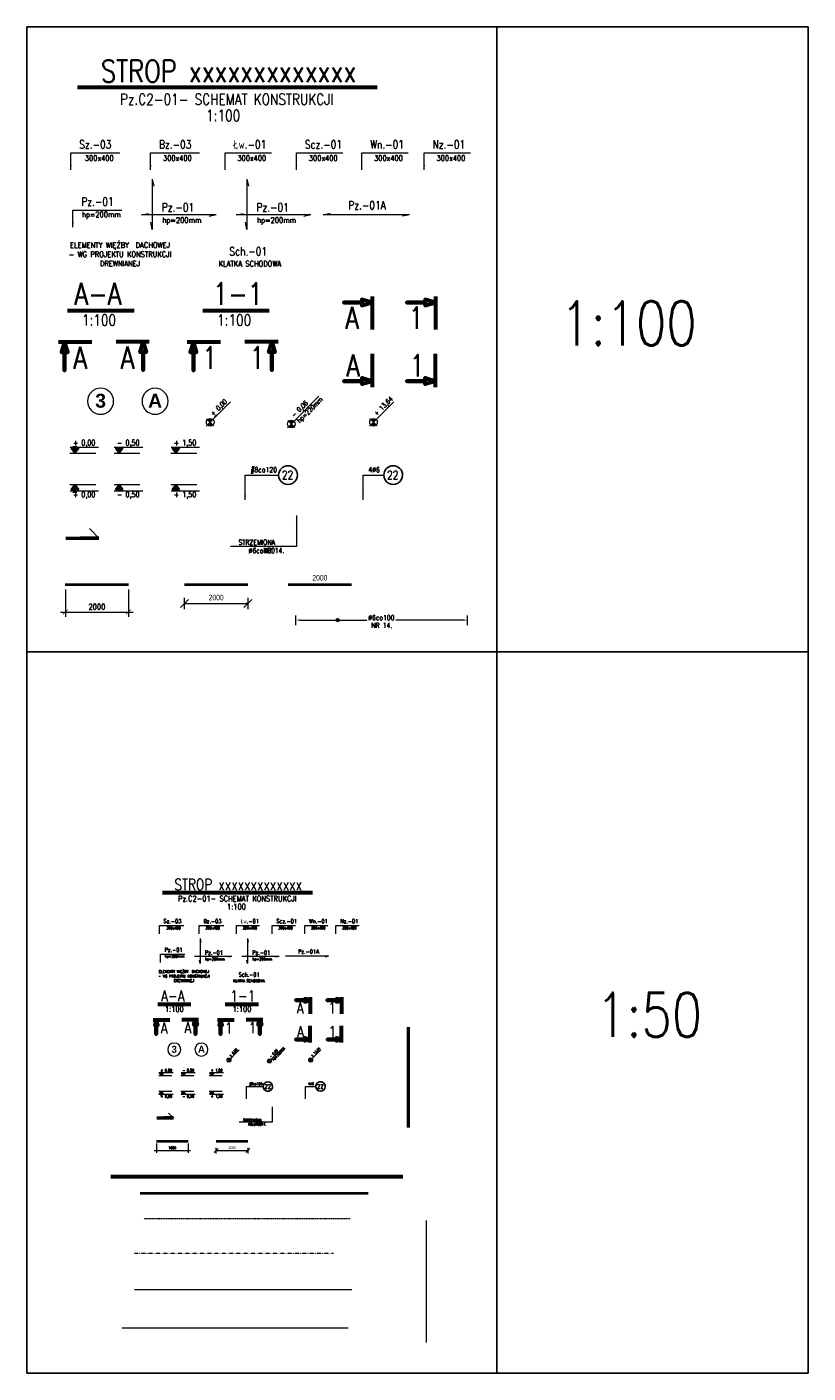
# Model space of a CAD drawing. Extents: x -1474 to 455485, y -109057 to 75879.
# Tile 2 of 22: x 28900 to 53646, y 33210 to 75879. Entities that reach past the tile are written whole.
import ezdxf
from ezdxf.enums import TextEntityAlignment as Align

# ---------------------------------------------------------------- set-up
doc = ezdxf.new("R2010")
doc.units = 0
doc.header["$LTSCALE"] = 10
doc.header["$MEASUREMENT"] = 0
doc.linetypes.add('DASHDOT', pattern=[1, 0.5, -0.25, 0, -0.25])
doc.linetypes.add('HIDDEN', pattern=[0.375, 0.25, -0.125])
for name, color, linetype, lineweight in [('P-Linia1', 3, 'Continuous', 40), ('P-Linia2', 2, 'Continuous', 25), ('P-Linia3', 6, 'Continuous', 60), ('P-Linia4', 253, 'Continuous', 5), ('P-Linia5', 4, 'Continuous', 60), ('P-Opis', 1, 'Continuous', 18), ('P-Osie', 1, 'DASHDOT', 18), ('P-Przerywana', 13, 'HIDDEN', 9), ('P-Szraf', 251, 'Continuous', 5), ('P-Wymiar', 254, 'Continuous', 9), ('P-Zbrojenie', 4, 'Continuous', 50)]:
    doc.layers.add(name, color=color, linetype=linetype, lineweight=lineweight)
doc.styles.add('CDMSTYLE', font='simplex.shx', dxfattribs={"width": 0.8})
doc.styles.add('ROMANS', font='arial.ttf', dxfattribs={"width": 0.7})
doc.styles.add('SIMPLEX', font='simplex.shx', dxfattribs={"width": 0.8})
doc.styles.add('STYLE10', font='arialbd.ttf')
doc.dimstyles.new('A100', dxfattribs={"dimscale": 100, "dimtxt": 1.75, "dimasz": 0.1, "dimexe": 0, "dimexo": 0, "dimgap": 1, "dimtad": 1, "dimdec": 4, "dimrnd": 0.1, "dimdsep": 46, "dimtxsty": 'ROMANS', "dimblk": '[[[[[[[[', "dimcen": 2, "dimdle": 2, "dimse1": 1, "dimse2": 1, "dimclrd": 256, "dimclrt": 1, "dimadec": 0, "dimazin": 0, "dimtfac": 1, "dimtdec": 4, "dimtix": 1, "dimtmove": 2, "dimatfit": 3, "dimldrblk": '[[[[[[[[', "dimfxl": 1, "dimtvp": 0.6, "dimtolj": 1, "dimlwd": 9, "dimarcsym": 0})
doc.dimstyles.new('A50', dxfattribs={"dimscale": 50, "dimtxt": 1.75, "dimasz": 0.1, "dimexe": 0, "dimexo": 0, "dimgap": 1, "dimtad": 1, "dimdec": 4, "dimrnd": 0.1, "dimdsep": 46, "dimtxsty": 'ROMANS', "dimblk": '[[[[[[[[', "dimcen": 2, "dimdle": 2, "dimse1": 1, "dimse2": 1, "dimclrd": 256, "dimclrt": 1, "dimadec": 0, "dimazin": 0, "dimtfac": 1, "dimtdec": 4, "dimtix": 1, "dimtmove": 2, "dimatfit": 3, "dimldrblk": '[[[[[[[[', "dimfxl": 1, "dimtvp": 0.6, "dimtolj": 1, "dimlwd": -1, "dimarcsym": 0})
doc.dimstyles.new('C_1_100', dxfattribs={"dimscale": 0.1, "dimtxt": 1750, "dimasz": 1500, "dimexe": 1500, "dimexo": 1500, "dimgap": 800, "dimtad": 1, "dimdec": 1, "dimrnd": 5, "dimzin": 9, "dimtxsty": 'CDMSTYLE', "dimblk": 'ARCHTICK', "dimcen": 1500, "dimdle": 1500, "dimclrd": 256, "dimclre": 256, "dimclrt": 1, "dimadec": 1, "dimazin": 2, "dimtfac": 1, "dimtdec": 1, "dimtix": 1, "dimtmove": 2, "dimatfit": 3, "dimfxl": 1, "dimtvp": 1, "dimtolj": 1, "dimtzin": 0, "dimlwd": -1, "dimlwe": -1, "dimarcsym": 0})
doc.dimstyles.new('C_1_50', dxfattribs={"dimscale": 0.1, "dimtxt": 800, "dimasz": 700, "dimexe": 750, "dimexo": 750, "dimgap": 400, "dimtad": 1, "dimdec": 1, "dimrnd": 1, "dimzin": 9, "dimtxsty": 'CDMSTYLE', "dimblk": 'ARCHTICK', "dimcen": 700, "dimdle": 750, "dimclrd": 256, "dimclre": 256, "dimclrt": 1, "dimadec": 1, "dimazin": 2, "dimtfac": 1, "dimtdec": 1, "dimtix": 1, "dimtmove": 2, "dimatfit": 3, "dimfxl": 1500, "dimtvp": 1, "dimtolj": 1, "dimtzin": 0, "dimlwd": -1, "dimlwe": -1, "dimarcsym": 0})
doc.dimstyles.new('Prety1', dxfattribs={"dimscale": 100, "dimtxt": 1.75, "dimasz": 0.1, "dimexe": 0, "dimexo": 0, "dimgap": 1, "dimtad": 1, "dimdec": 4, "dimrnd": 0.1, "dimdsep": 46, "dimtxsty": 'ROMANS', "dimblk": '[[[[[[[[', "dimcen": 2, "dimdle": 2, "dimse1": 1, "dimse2": 1, "dimsd1": 1, "dimsd2": 1, "dimclrd": 256, "dimclrt": 1, "dimadec": 0, "dimazin": 0, "dimtfac": 1, "dimtdec": 4, "dimtix": 1, "dimtmove": 2, "dimatfit": 3, "dimldrblk": '[[[[[[[[', "dimfxl": 1, "dimtvp": 0.6, "dimtolj": 1, "dimlwd": -1, "dimarcsym": 0})
doc.dimstyles.new('Zbr_C_1_50', dxfattribs={"dimscale": 0.2, "dimtxt": 800, "dimasz": 700, "dimexe": 750, "dimexo": 750, "dimgap": 400, "dimtad": 1, "dimdec": 1, "dimrnd": 1, "dimzin": 9, "dimtxsty": 'CDMSTYLE', "dimcen": 700, "dimdle": 750, "dimclrd": 256, "dimclre": 256, "dimclrt": 1, "dimadec": 1, "dimazin": 2, "dimtfac": 1, "dimtdec": 1, "dimtix": 1, "dimtmove": 2, "dimatfit": 3, "dimfxl": 1500, "dimtvp": 1, "dimtolj": 1, "dimtzin": 0, "dimlwd": -1, "dimlwe": -1, "dimarcsym": 0})

# ---------------------------------------------------------------- blocks, each defined once
blk = doc.blocks.new('_ArchTick')
at = {"color": 0, "linetype": 'ByBlock', "const_width": 0.15}
blk.add_lwpolyline([(-0.5, -0.5), (0.5, 0.5)], dxfattribs=at)
blk = doc.blocks.new('POZ')
at = {"layer": 'P-Linia4', "lineweight": 25}
blk.add_hatch(color=1, dxfattribs=at).paths.add_polyline_path([(-10585, -30733), (-10720, -30733), (-10652, -30824)])
for p, q in [((-10720, -30733), (-10652, -30824)), ((-10720, -30733), (-10585, -30733)), ((-10652, -30824), (-10585, -30733)), ((-10652, -30824), (-10652, -30824))]:
    blk.add_line(p, q, dxfattribs=at)
blk = doc.blocks.new('*D3')
at = {"layer": 'Defpoints', "color": 0, "transparency": 16777216}
for p in [(30117, 58200), (32117, 58200), (32117, 57333)]:
    blk.add_point(p, dxfattribs=at)
at = {"layer": 'P-Wymiar', "transparency": 16777216}
for p, q in [((30117, 58050), (30117, 57183)), ((32117, 58050), (32117, 57183)), ((29967, 57333), (32267, 57333))]:
    blk.add_line(p, q, dxfattribs=at)
at = {"layer": 'P-Wymiar', "transparency": 16777216, "xscale": 150, "yscale": 150, "zscale": 150, "rotation": 180}
blk.add_blockref('_ArchTick', (30117, 57333), dxfattribs=at)
at = {"layer": 'P-Wymiar', "transparency": 16777216, "xscale": 150, "yscale": 150, "zscale": 150}
blk.add_blockref('_ArchTick', (32117, 57333), dxfattribs=at)
at = {"layer": 'P-Wymiar', "color": 1, "transparency": 16777216, "insert": (31117, 57500), "char_height": 175, "attachment_point": 5, "style": 'CDMSTYLE'}
blk.add_mtext('\\A1;2000', dxfattribs=at)
blk = doc.blocks.new('[[[[[[[[')
at = {"layer": 'P-Wymiar'}
for p, q in [((-12.7, -12.7), (12.7, 12.7)), ((0, 0), (-4.6, 0)), ((0, 18), (0, -18))]:
    blk.add_line(p, q, dxfattribs=at)
blk = doc.blocks.new('*D4')
at = {"layer": 'Defpoints', "color": 0, "transparency": 16777216}
for p in [(33895, 58200), (35895, 58200), (35895, 57602)]:
    blk.add_point(p, dxfattribs=at)
at = {"layer": 'P-Wymiar', "lineweight": 9, "transparency": 16777216}
blk.add_line((33905, 57602), (35885, 57602), dxfattribs=at)
at = {"layer": 'P-Wymiar', "lineweight": 9, "transparency": 16777216, "xscale": 10, "yscale": 10, "zscale": 10, "rotation": 180}
blk.add_blockref('[[[[[[[[', (33895, 57602), dxfattribs=at)
at = {"layer": 'P-Wymiar', "lineweight": 9, "transparency": 16777216, "xscale": 10, "yscale": 10, "zscale": 10}
blk.add_blockref('[[[[[[[[', (35895, 57602), dxfattribs=at)
at = {"layer": 'P-Wymiar', "color": 1, "transparency": 16777216, "insert": (34895, 57792), "char_height": 175, "attachment_point": 5, "style": 'ROMANS'}
blk.add_mtext('\\A1;2000', dxfattribs=at)
blk = doc.blocks.new('*D5')
at = {"layer": 'Defpoints', "color": 0, "transparency": 16777216}
for p in [(37180, 58200), (39180, 58227), (39180, 58200)]:
    blk.add_point(p, dxfattribs=at)
at = {"layer": 'P-Wymiar', "color": 1, "transparency": 16777216, "insert": (38180, 58417), "char_height": 175, "attachment_point": 5, "style": 'ROMANS'}
blk.add_mtext('\\A1;2000', dxfattribs=at)
blk = doc.blocks.new('*D6')
at = {"layer": 'Defpoints', "color": 0, "transparency": 16777216}
for p in [(37423, 56770), (42859, 57078), (42859, 56770)]:
    blk.add_point(p, dxfattribs=at)
at = {"layer": 'P-Wymiar', "transparency": 16777216}
for p, q in [((37423, 56920), (37423, 57228)), ((42859, 56920), (42859, 57228)), ((37563, 57078), (39664, 57078)), ((42719, 57078), (40592, 57078))]:
    blk.add_line(p, q, dxfattribs=at)
for points in [[(37563, 57101), (37563, 57054), (37423, 57078)], [(42719, 57101), (42719, 57054), (42859, 57078)]]:
    blk.add_solid(points, dxfattribs=at)
at = {"layer": 'P-Wymiar', "color": 1, "transparency": 16777216, "insert": (40128, 57154), "char_height": 160, "attachment_point": 5, "style": 'CDMSTYLE'}
blk.add_mtext('\\A1;%%C6co100     ', dxfattribs=at)
blk = doc.blocks.new('*D7')
at = {"layer": 'Defpoints', "color": 0, "transparency": 16777216}
for p in [(34896, 40557), (35896, 40557), (35896, 40261)]:
    blk.add_point(p, dxfattribs=at)
at = {"layer": 'P-Wymiar', "transparency": 16777216}
blk.add_line((34901, 40261), (35891, 40261), dxfattribs=at)
at = {"layer": 'P-Wymiar', "transparency": 16777216, "xscale": 5, "yscale": 5, "zscale": 5, "rotation": 180}
blk.add_blockref('[[[[[[[[', (34896, 40261), dxfattribs=at)
at = {"layer": 'P-Wymiar', "transparency": 16777216, "xscale": 5, "yscale": 5, "zscale": 5}
blk.add_blockref('[[[[[[[[', (35896, 40261), dxfattribs=at)
at = {"layer": 'P-Wymiar', "color": 1, "transparency": 16777216, "insert": (35396, 40355), "char_height": 87.5, "attachment_point": 5, "style": 'ROMANS'}
blk.add_mtext('\\A1;1000', dxfattribs=at)
blk = doc.blocks.new('*D8')
at = {"layer": 'Defpoints', "color": 0, "transparency": 16777216}
for p in [(33007, 40557), (34007, 40557), (34007, 40270)]:
    blk.add_point(p, dxfattribs=at)
at = {"layer": 'P-Wymiar', "transparency": 16777216}
for p, q in [((32932, 40270), (34082, 40270)), ((33007, 40482), (33007, 40195)), ((34007, 40482), (34007, 40195))]:
    blk.add_line(p, q, dxfattribs=at)
at = {"layer": 'P-Wymiar', "transparency": 16777216, "xscale": 70, "yscale": 70, "zscale": 70, "rotation": 180}
blk.add_blockref('_ArchTick', (33007, 40270), dxfattribs=at)
at = {"layer": 'P-Wymiar', "transparency": 16777216, "xscale": 70, "yscale": 70, "zscale": 70}
blk.add_blockref('_ArchTick', (34007, 40270), dxfattribs=at)
at = {"layer": 'P-Wymiar', "color": 1, "transparency": 16777216, "insert": (33507, 40350), "char_height": 80, "attachment_point": 5, "style": 'CDMSTYLE'}
blk.add_mtext('\\A1;1000', dxfattribs=at)

msp = doc.modelspace()

# ---------------------------------------------------------------- hatches: boundary and pattern name
at = {"layer": 'P-Linia4'}
h = msp.add_hatch(color=1, dxfattribs=at)
h.paths.add_polyline_path([(37188.63665, 63378.66067), (37274.25291, 63293.04441), (37359.86917, 63378.66067, 0.4142135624)])
h.paths.add_polyline_path([(37274.25291, 63293.04441), (37188.63665, 63207.42815, 0.4142135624), (37359.86917, 63207.42815)])
h = msp.add_hatch(color=1, dxfattribs=at)
h.paths.add_polyline_path([(36543.01105, 43146.52543), (36585.81918, 43103.7173), (36628.62731, 43146.52543, 0.4142135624)])
h.paths.add_polyline_path([(36585.81918, 43103.7173), (36543.01105, 43060.90917, 0.4142135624), (36628.62731, 43060.90917)])
at = {"layer": 'P-Opis'}
h = msp.add_hatch(color=256, dxfattribs=at)
h.paths.add_polyline_path([(34619.89405, 63433.75314), (34705.51031, 63348.13688), (34791.12657, 63433.75314, 0.4142135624)])
h.paths.add_polyline_path([(34705.51031, 63348.13688), (34619.89405, 63262.52062, 0.4142135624), (34791.12657, 63262.52062)])
h = msp.add_hatch(color=256, dxfattribs=at)
h.paths.add_polyline_path([(39793.75462, 63435.73269), (39879.37088, 63350.11643), (39964.98714, 63435.73269, 0.4142135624)])
h.paths.add_polyline_path([(39879.37088, 63350.11643), (39793.75462, 63264.50017, 0.4142135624), (39964.98714, 63264.50017)])
h = msp.add_hatch(color=256, dxfattribs=at)
h.paths.add_polyline_path([(35258.63975, 43174.07167), (35301.44788, 43131.26353), (35344.25602, 43174.07167, 0.4142135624)])
h.paths.add_polyline_path([(35301.44788, 43131.26353), (35258.63975, 43088.4554, 0.4142135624), (35344.25602, 43088.4554)])
h = msp.add_hatch(color=256, dxfattribs=at)
h.paths.add_polyline_path([(37845.57004, 43175.06144), (37888.37817, 43132.25331), (37931.1863, 43175.06144, 0.4142135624)])
h.paths.add_polyline_path([(37888.37817, 43132.25331), (37845.57004, 43089.44518, 0.4142135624), (37931.1863, 43089.44518)])
at = {"layer": 'P-Szraf'}
msp.add_hatch(color=256, dxfattribs=at).paths.add_polyline_path([(38692.02054, 57077.71079, 1), (38794.92112, 57077.71079, 1)])

# ---------------------------------------------------------------- linework, layer by layer
for p, q in [((28900.37442, 75878.71132), (53646.34407, 75878.71132)), ((28900.37442, 33210.17679), (28900.37442, 75878.71132)), ((43785.20768, 75878.71132), (43785.20768, 33210.17679)), ((53646.34407, 75878.71132), (53646.34407, 33210.17679)), ((28900.37442, 56076.12279), (53646.34407, 56076.12279)), ((53646.34407, 33210.17679), (28900.37442, 33210.17679))]:
    msp.add_line(p, q)
at = {"layer": 'P-Linia1'}
for p, q in [((30116.68563, 58200.39517), (32116.68563, 58200.39517)), ((33894.85472, 58200.39517), (35894.85472, 58200.39517)), ((37180.21911, 58200.39517), (39180.21911, 58200.39517)), ((33007.03554, 40557.39268), (34007.03554, 40557.39268)), ((34896.12009, 40557.39268), (35896.12009, 40557.39268)), ((32486.02091, 38915.95783), (39713.31066, 38915.95783))]:
    msp.add_line(p, q, dxfattribs=at)
at = {"layer": 'P-Linia2', "color": 2}
for points in [[(36874.46847, 61674.65487, -1), (37469.12161, 61670.49434, -1)], [(40206.36378, 61674.65487, -1), (40801.01693, 61670.49434, -1)], [(36385.92696, 42294.52253, -1), (36683.25354, 42292.44227, -1)], [(38051.87462, 42294.52253, -1), (38349.20119, 42292.44227, -1)]]:
    msp.add_lwpolyline(points, format="xyb", close=True, dxfattribs=at)
at = {"layer": 'P-Linia3', "color": 6, "linetype": 'Continuous'}
for p, q in [((30500.37416, 73968.0005), (39991.96812, 73968.0005)), ((30188.22198, 66890.12568), (32293.66852, 66890.12568)), ((34471.25853, 66890.12568), (36576.70507, 66890.12568)), ((33198.87981, 48441.19535), (37944.67679, 48441.19535)), ((33042.80372, 44902.25793), (34095.52699, 44902.25793)), ((35184.32199, 44902.25793), (36237.04526, 44902.25793))]:
    msp.add_line(p, q, dxfattribs=at)
at = {"layer": 'P-Linia3', "color": 6, "flags": 128}
for points in [[(39838.29375, 67337.18539), (39838.29375, 67142.78539), (39514.29375, 67239.98539), (39514.29375, 67142.78539), (38935.1018, 67142.78539), (39514.29375, 67142.78539), (39514.29375, 67045.58539), (39838.29375, 67142.78539), (39838.29375, 66285.36462)], [(41839.27446, 67337.18539), (41839.27446, 67142.78539), (41515.27446, 67239.98539), (41515.27446, 67142.78539), (40936.08252, 67142.78539), (41515.27446, 67142.78539), (41515.27446, 67045.58539), (41839.27446, 67142.78539), (41839.27446, 66285.36462)], [(29899.60548, 65893.98828), (30094.00548, 65893.98828), (29996.80548, 65569.98828), (30094.00548, 65569.98828), (30094.00548, 64990.79633), (30094.00548, 65569.98828), (30191.20548, 65569.98828), (30094.00548, 65893.98828), (30951.42626, 65893.98828)], [(32776.1294, 65898.38249), (32581.7294, 65898.38249), (32678.9294, 65574.38249), (32581.7294, 65574.38249), (32581.7294, 64995.19054), (32581.7294, 65574.38249), (32484.5294, 65574.38249), (32581.7294, 65898.38249), (31724.30863, 65898.38249)], [(33978.88292, 65893.98828), (34173.28292, 65893.98828), (34076.08292, 65569.98828), (34173.28292, 65569.98828), (34173.28292, 64990.79633), (34173.28292, 65569.98828), (34270.48292, 65569.98828), (34173.28292, 65893.98828), (35030.7037, 65893.98828)], [(36855.40684, 65898.38249), (36661.00684, 65898.38249), (36758.20684, 65574.38249), (36661.00684, 65574.38249), (36661.00684, 64995.19054), (36661.00684, 65574.38249), (36563.80684, 65574.38249), (36661.00684, 65898.38249), (35803.58607, 65898.38249)], [(39842.68796, 64460.66148), (39842.68796, 64655.06148), (39518.68796, 64557.86148), (39518.68796, 64655.06148), (38939.49601, 64655.06148), (39518.68796, 64655.06148), (39518.68796, 64752.26148), (39842.68796, 64655.06148), (39842.68796, 65512.48225)], [(41843.66867, 64460.66148), (41843.66867, 64655.06148), (41519.66867, 64557.86148), (41519.66867, 64655.06148), (40940.47673, 64655.06148), (41519.66867, 64655.06148), (41519.66867, 64752.26148), (41843.66867, 64655.06148), (41843.66867, 65512.48225)], [(37867.8396, 45125.78779), (37867.8396, 45028.58779), (37705.8396, 45077.18779), (37705.8396, 45028.58779), (37416.24363, 45028.58779), (37705.8396, 45028.58779), (37705.8396, 44979.98779), (37867.8396, 45028.58779), (37867.8396, 44599.8774)], [(38868.32996, 45125.78779), (38868.32996, 45028.58779), (38706.32996, 45077.18779), (38706.32996, 45028.58779), (38416.73399, 45028.58779), (38706.32996, 45028.58779), (38706.32996, 44979.98779), (38868.32996, 45028.58779), (38868.32996, 44599.8774)], [(32898.49547, 44404.18923), (32995.69547, 44404.18923), (32947.09547, 44242.18923), (32995.69547, 44242.18923), (32995.69547, 43952.59326), (32995.69547, 44242.18923), (33044.29547, 44242.18923), (32995.69547, 44404.18923), (33424.40586, 44404.18923)], [(34336.75743, 44406.38634), (34239.55743, 44406.38634), (34288.15743, 44244.38634), (34239.55743, 44244.38634), (34239.55743, 43954.79036), (34239.55743, 44244.38634), (34190.95743, 44244.38634), (34239.55743, 44406.38634), (33810.84704, 44406.38634)], [(34938.13419, 44404.18923), (35035.33419, 44404.18923), (34986.73419, 44242.18923), (35035.33419, 44242.18923), (35035.33419, 43952.59326), (35035.33419, 44242.18923), (35083.93419, 44242.18923), (35035.33419, 44404.18923), (35464.04458, 44404.18923)], [(36376.39615, 44406.38634), (36279.19615, 44406.38634), (36327.79615, 44244.38634), (36279.19615, 44244.38634), (36279.19615, 43954.79036), (36279.19615, 44244.38634), (36230.59615, 44244.38634), (36279.19615, 44406.38634), (35850.48576, 44406.38634)], [(37870.03671, 43687.52583), (37870.03671, 43784.72583), (37708.03671, 43736.12583), (37708.03671, 43784.72583), (37418.44074, 43784.72583), (37708.03671, 43784.72583), (37708.03671, 43833.32583), (37870.03671, 43784.72583), (37870.03671, 44213.43622)], [(38870.52707, 43687.52583), (38870.52707, 43784.72583), (38708.52707, 43736.12583), (38708.52707, 43784.72583), (38418.93109, 43784.72583), (38708.52707, 43784.72583), (38708.52707, 43833.32583), (38870.52707, 43784.72583), (38870.52707, 44213.43622)]]:
    msp.add_lwpolyline(points, dxfattribs=at)
at = {"layer": 'P-Linia4'}
for p, q in [((32872.11577, 71051.61877), (32872.11577, 69459.81154)), ((32872.11577, 71051.61877), (32916.33348, 70826.26537)), ((35871.19127, 71051.61877), (35871.19127, 69459.81154)), ((35871.19127, 71051.61877), (35915.40898, 70826.26537)), ((32530.57961, 69919.14196), (32755.93301, 69963.35967)), ((34894.4071, 69919.14196), (32530.57961, 69919.14196)), ((32872.11577, 69459.81154), (32827.89806, 69685.16494)), ((34894.4071, 69919.14196), (34669.0537, 69874.92425)), ((35529.65511, 69919.14196), (35755.00851, 69963.35967)), ((37893.4826, 69919.14196), (35529.65511, 69919.14196)), ((35871.19127, 69459.81154), (35826.97356, 69685.16494)), ((37893.4826, 69919.14196), (37668.1292, 69874.92425)), ((38282.396, 69926.28968), (38507.74939, 69970.50739)), ((41020.06776, 69926.28968), (38282.396, 69926.28968)), ((41020.06776, 69926.28968), (40794.71436, 69882.07197)), ((37151.82082, 63170.61232), (38151.61523, 64170.40673)), ((34583.07822, 63225.70479), (35352.32256, 63994.94913)), ((39756.93879, 63227.68434), (40526.18312, 63996.92868)), ((34592.35097, 63461.29623), (34818.66966, 63234.97754)), ((37161.09356, 63406.20376), (37387.41226, 63179.88506)), ((39766.21153, 63463.27578), (39992.53023, 63236.95709)), ((30264.12683, 62365.99263), (31083.60777, 62365.99263)), ((30270.55138, 62557.50862), (31169.9562, 62557.50862)), ((31662.59746, 62365.99263), (32482.0784, 62365.99263)), ((31669.02202, 62557.50862), (32568.42684, 62557.50862)), ((33459.79132, 62365.99263), (34279.27226, 62365.99263)), ((33466.21588, 62557.50862), (34365.62069, 62557.50862)), ((30264.12683, 61371.00412), (31083.60777, 61371.00412)), ((30270.55138, 61179.48812), (31169.9562, 61179.48812)), ((31662.59746, 61371.00412), (32482.0784, 61371.00412)), ((31669.02202, 61179.48812), (32568.42684, 61179.48812)), ((33459.79132, 61371.00412), (34279.27226, 61371.00412)), ((33466.21588, 61179.48812), (34365.62069, 61179.48812)), ((34384.75061, 46983.00448), (34384.75061, 46187.10086)), ((34384.75061, 46983.00448), (34406.85947, 46870.32778)), ((35884.28837, 46983.00448), (35884.28837, 46187.10086)), ((35884.28837, 46983.00448), (35906.39722, 46870.32778)), ((34213.98253, 46416.76608), (34326.65923, 46438.87493)), ((35395.89628, 46416.76608), (34213.98253, 46416.76608)), ((34384.75061, 46187.10086), (34362.64176, 46299.77756)), ((35395.89628, 46416.76608), (35283.21958, 46394.65722)), ((35713.52028, 46416.76608), (35826.19698, 46438.87493)), ((36895.43403, 46416.76608), (35713.52028, 46416.76608)), ((35884.28837, 46187.10086), (35862.17951, 46299.77756)), ((36895.43403, 46416.76608), (36782.75733, 46394.65722)), ((37089.89073, 46420.33993), (37202.56743, 46442.44879)), ((38458.72661, 46420.33993), (37089.89073, 46420.33993)), ((38458.72661, 46420.33993), (38346.04991, 46398.23108)), ((36524.60314, 43042.50125), (37024.50035, 43542.39846)), ((35240.23184, 43070.04749), (35624.85401, 43454.66966)), ((35244.86821, 43187.84321), (35358.02756, 43074.68386)), ((36529.23951, 43160.29697), (36642.39886, 43047.13763)), ((37827.16212, 43071.03727), (38211.78429, 43455.65943)), ((37831.7985, 43188.83298), (37944.95784, 43075.67364)), ((33083.96842, 42735.9494), (33533.67083, 42735.9494)), ((33783.20374, 42735.9494), (34232.90615, 42735.9494)), ((34681.80067, 42735.9494), (35131.50307, 42735.9494)), ((33080.75614, 42640.19141), (33490.49661, 42640.19141)), ((33779.99146, 42640.19141), (34189.73193, 42640.19141)), ((34678.58839, 42640.19141), (35088.32886, 42640.19141)), ((33080.75614, 42142.69715), (33490.49661, 42142.69715)), ((33083.96842, 42046.93916), (33533.67083, 42046.93916)), ((33779.99146, 42142.69715), (34189.73193, 42142.69715)), ((33783.20374, 42046.93916), (34232.90615, 42046.93916)), ((34678.58839, 42142.69715), (35088.32886, 42142.69715)), ((34681.80067, 42046.93916), (35131.50307, 42046.93916))]:
    msp.add_line(p, q, dxfattribs=at)
at = {"layer": 'P-Linia4', "color": 2}
for p, q in [((30882.48221, 59976.79714), (31182.48221, 59676.79714)), ((33389.93384, 41445.59366), (33539.93384, 41295.59366))]:
    msp.add_line(p, q, dxfattribs=at)
at = {"layer": 'P-Linia4', "ltscale": 0.05}
for points in [[(31647.06339, 64013.89584, 1), (30821.13602, 64013.89584, 1)], [(33372.99074, 64013.89584, 1), (32547.06337, 64013.89584, 1)], [(33772.22442, 43464.14302, 1), (33359.26074, 43464.14302, 1)], [(34635.1881, 43464.14302, 1), (34222.22441, 43464.14302, 1)]]:
    msp.add_lwpolyline(points, format="xyb", close=True, dxfattribs=at)
at = {"layer": 'P-Linia4'}
for centre, radius in [((34705.51031, 63348.13688), 121.07968), ((37274.25291, 63293.04441), 121.07968), ((39879.37088, 63350.11643), 121.07968), ((35301.44788, 43131.26353), 60.53984), ((36585.81918, 43103.7173), 60.53984), ((37888.37817, 43132.25331), 60.53984)]:
    msp.add_circle(centre, radius, dxfattribs=at)
at = {"layer": 'P-Linia5'}
msp.add_line((31560.92801, 39435.89737), (40811.85887, 39435.89737), dxfattribs=at)
at = {"layer": 'P-Opis'}
for p, q in [((34838.85038, 63515.92912), (34901.41006, 63581.81144)), ((30357.91437, 62575.10515), (30480.34947, 62575.10515)), ((30357.91437, 61131.62636), (30480.34947, 61131.62636)), ((35368.11792, 43215.15966), (35399.39776, 43248.10081)), ((33127.64991, 42744.74767), (33188.86746, 42744.74767)), ((33127.64991, 42023.00827), (33188.86746, 42023.00827)), ((41563.49683, 34178.73108), (41563.49683, 38049.39193))]:
    msp.add_line(p, q, dxfattribs=at)
at = {"layer": 'P-Osie'}
msp.add_line((32312.56597, 37009.51285), (38614.76281, 37009.51285), dxfattribs=at)
at = {"layer": 'P-Przerywana'}
msp.add_line((32601.65766, 38107.16299), (39135.12764, 38107.16299), dxfattribs=at)
at = {"layer": 'P-Szraf'}
msp.add_line((32312.56597, 35854.09182), (39192.94583, 35854.09182), dxfattribs=at)
msp.add_circle((38743.47083, 57077.71079), 51.45029, dxfattribs=at)
at = {"layer": 'P-Wymiar'}
msp.add_line((31907.83789, 34640.89956), (39077.30944, 34640.89956), dxfattribs=at)
at = {"layer": 'P-Zbrojenie'}
for p, q in [((30131.52767, 59676.79714), (31182.48221, 59676.79714)), ((31182.48221, 59676.79714), (30582.48221, 59676.79714)), ((31182.48221, 59676.79714), (30832.48221, 59676.79714)), ((31182.48221, 59676.79714), (30882.48221, 59676.79714)), ((40985.31381, 40995.71582), (40985.31381, 44173.12395)), ((33014.45656, 41295.59366), (33539.93384, 41295.59366)), ((33539.93384, 41295.59366), (33239.93384, 41295.59366)), ((33539.93384, 41295.59366), (33364.93384, 41295.59366)), ((33539.93384, 41295.59366), (33389.93384, 41295.59366))]:
    msp.add_line(p, q, dxfattribs=at)

# ---------------------------------------------------------------- block references
at = {"layer": 'P-Linia4', "lineweight": 25}
for p, xscale, yscale, zscale in [((49116.13694, 116461.91677), 1.755000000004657, 1.755000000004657, 1.755000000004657), ((50514.60757, 116461.91677), 1.755000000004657, 1.755000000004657, 1.755000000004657), ((52311.80143, 116461.91677), 1.755000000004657, 1.755000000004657, 1.755000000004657), ((42506.7612, 69688.15348), 0.8775000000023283, 0.8775000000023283, 0.8775000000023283), ((43205.99652, 69688.15348), 0.8775000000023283, 0.8775000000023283, 0.8775000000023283), ((44104.59344, 69688.15348), 0.8775000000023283, 0.8775000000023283, 0.8775000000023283)]:
    msp.add_blockref('POZ', p, dxfattribs=dict(at, xscale=xscale, yscale=yscale, zscale=zscale))
at = {"layer": 'P-Linia4', "lineweight": 25, "rotation": 180}
for p, xscale, yscale, zscale in [((49116.13694, 7275.07997), -1.755000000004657, 1.755000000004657, 1.755), ((50514.60757, 7275.07997), -1.755000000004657, 1.755000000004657, 1.755), ((52311.80143, 7275.07997), -1.755000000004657, 1.755000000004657, 1.755), ((42506.7612, 15094.73508), -0.8775000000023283, 0.8775000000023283, 0.8775), ((43205.99652, 15094.73508), -0.8775000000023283, 0.8775000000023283, 0.8775), ((44104.59344, 15094.73508), -0.8775000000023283, 0.8775000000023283, 0.8775)]:
    msp.add_blockref('POZ', p, dxfattribs=dict(at, xscale=xscale, yscale=yscale, zscale=zscale))

# ---------------------------------------------------------------- texts
at = {"layer": 'P-Linia1', "color": 3, "linetype": 'Continuous', "attachment_point": 5, "style": 'SIMPLEX'}
for insert, char_height, width in [((35227.24591, 73585.20194), 350, 20779.8413177), ((35562.31569, 48249.79607), 175, 10389.9206588)]:
    msp.add_mtext('Pz.C2-01- SCHEMAT KONSTRUKCJI', dxfattribs=dict(at, insert=insert, char_height=char_height, width=width))
at = {"layer": 'P-Linia1', "color": 3, "linetype": 'Continuous', "attachment_point": 1, "style": 'SIMPLEX'}
for insert, char_height in [((34577.40353, 73245.5901), 350), ((30643.07673, 66762.69329), 350), ((34926.11328, 66762.69329), 350), ((35237.39449, 48079.99014), 175), ((33270.23109, 44838.54174), 175), ((35411.74937, 44838.54174), 175)]:
    msp.add_mtext('1:100', dxfattribs=dict(at, insert=insert, char_height=char_height))
at = {"layer": 'P-Linia1', "color": 3, "attachment_point": 4, "style": 'CDMSTYLE'}
for s, insert, char_height in [('{\\Fsimplex.shx|c238;S}z.-03', (30557.46548, 72154.671), 262.5), ('{\\Fsimplex.shx|c238;B}z.-03', (33083.89073, 72154.671), 262.5), ('{\\Fsimplex.shx|c238;Łw}.-0{\\Fsimplex.shx|c238;1}', (35441.44607, 72154.671), 262.5), ('{\\Fsimplex.shx|c238;Scz}.-0{\\Fsimplex.shx|c238;1}', (37703.9844, 72154.671), 262.5), ('{\\Fsimplex.shx|c238;Wn}.-0{\\Fsimplex.shx|c238;1}', (39771.94129, 72154.671), 262.5), ('{\\Fsimplex.shx|c238;Nz}.-0{\\Fsimplex.shx|c238;1}', (41749.98704, 72154.671), 262.5), ('{\\Fsimplex.shx|c238;Pz.-01}', (30621.63266, 70338.22731), 262.5), ('{\\Fsimplex.shx|c238;Pz.-01}', (33173.71765, 70159.50291), 262.5), ('{\\Fsimplex.shx|c238;Pz.-01}', (36172.79315, 70159.50291), 262.5), ('Pz.-01A', (39080.45448, 70227.56692), 262.5), ('{\\Fsimplex.shx|c238;Sch.-01}', (35312.80305, 68764.66437), 262.5), ('{\\Fsimplex.shx|c238;S}z.-03', (33227.42547, 47534.53059), 131.25), ('{\\Fsimplex.shx|c238;B}z.-03', (34490.63809, 47534.53059), 131.25), ('{\\Fsimplex.shx|c238;Łw}.-0{\\Fsimplex.shx|c238;1}', (35669.41576, 47534.53059), 131.25), ('{\\Fsimplex.shx|c238;Scz}.-0{\\Fsimplex.shx|c238;1}', (36800.68493, 47534.53059), 131.25), ('{\\Fsimplex.shx|c238;Wn}.-0{\\Fsimplex.shx|c238;1}', (37834.66337, 47534.53059), 131.25), ('{\\Fsimplex.shx|c238;Nz}.-0{\\Fsimplex.shx|c238;1}', (38823.68625, 47534.53059), 131.25), ('{\\Fsimplex.shx|c238;Pz.-01}', (33259.50906, 46626.30875), 131.25), ('{\\Fsimplex.shx|c238;Pz.-01}', (34535.55155, 46536.94655), 131.25), ('{\\Fsimplex.shx|c238;Pz.-01}', (36035.0893, 46536.94655), 131.25), ('Pz.-01A', (37488.91997, 46570.97855), 131.25), ('{\\Fsimplex.shx|c238;Sch.-01}', (35605.09425, 45839.52728), 131.25)]:
    msp.add_mtext(s, dxfattribs=dict(at, insert=insert, char_height=char_height))
at = {"layer": 'P-Linia3', "color": 6, "style": 'SIMPLEX', "width": 0.8}
for s, height, p in [('A', 700, (38990.47937, 66655.18217)), ('1', 700, (40991.46009, 66655.18217)), ('A', 700, (30374.57563, 65389.53285)), ('A', 700, (31874.49259, 65393.92707)), ('1', 700, (34453.85307, 65389.53285)), ('1', 700, (35953.77003, 65393.92707)), ('A', 700, (39019.42128, 65143.98157)), ('1', 700, (41020.40199, 65143.98157)), ('A', 350, (37443.93241, 44784.78618)), ('1', 350, (38444.42277, 44784.78618)), ('A', 350, (33135.98054, 44151.96152)), ('A', 350, (33885.93902, 44154.15863)), ('1', 350, (35175.61926, 44151.96152)), ('1', 350, (35925.57774, 44154.15863)), ('A', 350, (37458.40337, 44029.18588)), ('1', 350, (38458.89372, 44029.18588))]:
    msp.add_text(s, height=height, dxfattribs=at).set_placement(p, align=Align.MIDDLE_LEFT)
at = {"layer": 'P-Linia3', "color": 6, "linetype": 'Continuous', "style": 'SIMPLEX'}
for s, insert, char_height, attachment_point in [('STROP {\\Fsimplex.shx|c238;xxxxxxxxxxxxx}', (35289.89042, 74478.92665), 700, 5), ('A-A', (30405.79055, 67418.99685), 700, 4), ('{\\Fsimplex.shx|c238;1}-{\\Fsimplex.shx|c238;1}', (34791.50442, 67418.99685), 700, 4), ('{\\Fsimplex.shx|c238;1:100}', (47957.73711, 66485.47154), 1400, 5), ('STROP {\\Fsimplex.shx|c238;xxxxxxxxxxxxx}', (35593.63794, 48696.65842), 350, 5), ('A-A', (33151.588, 45166.69352), 350, 4), ('{\\Fsimplex.shx|c238;1}-{\\Fsimplex.shx|c238;1}', (35344.44494, 45166.69352), 350, 4), ('{\\Fsimplex.shx|c238;1:50}', (48609.87323, 44564.98967), 1400, 5)]:
    msp.add_mtext(s, dxfattribs=dict(at, insert=insert, char_height=char_height, attachment_point=attachment_point))
at = {"layer": 'P-Linia4', "color": 1, "lineweight": 25, "attachment_point": 4, "style": 'SIMPLEX'}
for s, insert, char_height in [('{\\Fsimplex.shx|c238;+} {\\Fsimplex.shx|c238;0,00}', (30357.91437, 62674.38456), 175.5), ('- 0,{\\Fsimplex.shx|c238;50}', (31756.385, 62674.38456), 175.5), ('{\\Fsimplex.shx|c238;+} {\\Fsimplex.shx|c238;1,50}', (33553.57886, 62674.38456), 175.5), ('{\\Fsimplex.shx|c238;+} {\\Fsimplex.shx|c238;0,00}', (30357.91437, 61032.34695), 175.5), ('- 0,{\\Fsimplex.shx|c238;50}', (31756.385, 61032.34695), 175.5), ('{\\Fsimplex.shx|c238;+} {\\Fsimplex.shx|c238;1,50}', (33553.57886, 61032.34695), 175.5), ('{\\Fsimplex.shx|c238;+} {\\Fsimplex.shx|c238;0,00}', (33127.64991, 42794.38737), 87.75), ('- 0,{\\Fsimplex.shx|c238;50}', (33826.88523, 42794.38737), 87.75), ('{\\Fsimplex.shx|c238;+} {\\Fsimplex.shx|c238;1,50}', (34725.48216, 42794.38737), 87.75), ('{\\Fsimplex.shx|c238;+} {\\Fsimplex.shx|c238;0,00}', (33127.64991, 41973.36857), 87.75), ('- 0,{\\Fsimplex.shx|c238;50}', (33826.88523, 41973.36857), 87.75), ('{\\Fsimplex.shx|c238;+} {\\Fsimplex.shx|c238;1,50}', (34725.48216, 41973.36857), 87.75)]:
    msp.add_mtext(s, dxfattribs=dict(at, insert=insert, char_height=char_height))
at = {"layer": 'P-Linia5', "attachment_point": 9, "style": 'CDMSTYLE'}
for insert, char_height, width in [((37050.65594, 59202.76459), 160, 3651.3765816), ((40471.79918, 56829.28709), 160, 3651.3765816), ((36474.0207, 41058.57739), 80, 1825.6882908)]:
    msp.add_mtext('{\\Fsimplex.shx|c238;NR 14.}', dxfattribs=dict(at, insert=insert, char_height=char_height, width=width))
at = {"layer": 'P-Opis', "linetype": 'Continuous', "ltscale": 0.05, "style": 'STYLE10'}
for s, height, p in [('3', 440, (31234.09971, 64031.0387)), ('A', 440, (32960.02705, 64031.0387)), ('3', 220, (33565.74258, 43472.71444)), ('A', 220, (34428.70626, 43472.71444))]:
    msp.add_text(s, height=height, dxfattribs=at).set_placement(p, align=Align.MIDDLE_CENTER)
at = {"layer": 'P-Opis', "attachment_point": 5, "style": 'CDMSTYLE'}
for s, insert, char_height in [('{\\Fsimplex.shx|c238;\\H0.6667x;\\C1;300x400}', (31191.20286, 71720.65872), 262.5), ('{\\Fsimplex.shx|c238;\\H0.6667x;\\C1;300x400}', (33666.28211, 71720.65872), 262.5), ('{\\Fsimplex.shx|c238;\\H0.6667x;\\C1;300x400}', (36023.83744, 71720.65872), 262.5), ('{\\Fsimplex.shx|c238;\\H0.6667x;\\C1;300x400}', (38286.37578, 71720.65872), 262.5), ('{\\Fsimplex.shx|c238;\\H0.6667x;\\C1;300x400}', (40354.33267, 71720.65872), 262.5), ('{\\Fsimplex.shx|c238;\\H0.6667x;\\C1;300x400}', (42332.37842, 71720.65872), 262.5), ('{\\Fsimplex.shx|c238;\\H0.6667x;\\C1;hp=200mm}', (31255.37003, 69904.21503), 262.5), ('{\\Fsimplex.shx|c238;\\H0.6667x;\\C1;hp=200mm}', (33807.45502, 69725.49063), 262.5), ('{\\Fsimplex.shx|c238;\\H0.6667x;\\C1;hp=200mm}', (36806.53052, 69725.49063), 262.5), ('{\\C7;22}', (37156.6929, 61678.31175), 262.5), ('{\\C7;22}', (40488.58822, 61678.31175), 262.5), ('{\\Fsimplex.shx|c238;\\H0.6667x;\\C1;300x400}', (33544.29416, 47317.52445), 131.25), ('{\\Fsimplex.shx|c238;\\H0.6667x;\\C1;300x400}', (34781.83378, 47317.52445), 131.25), ('{\\Fsimplex.shx|c238;\\H0.6667x;\\C1;300x400}', (35960.61145, 47317.52445), 131.25), ('{\\H0.6667x;\\C1;300x400}', (37091.88062, 47317.52445), 131.25), ('{\\Fsimplex.shx|c238;\\H0.6667x;\\C1;300x400}', (38125.85906, 47317.52445), 131.25), ('{\\Fsimplex.shx|c238;\\H0.6667x;\\C1;300x400}', (39114.88194, 47317.52445), 131.25), ('{\\Fsimplex.shx|c238;\\H0.6667x;\\C1;hp=200mm}', (33576.37774, 46409.30261), 131.25), ('{\\Fsimplex.shx|c238;\\H0.6667x;\\C1;hp=200mm}', (34852.42024, 46319.94041), 131.25), ('{\\Fsimplex.shx|c238;\\H0.6667x;\\C1;hp=200mm}', (36351.95799, 46319.94041), 131.25), ('{\\C7;22}', (36527.03918, 42296.35097), 131.25), ('{\\C7;22}', (38192.98684, 42296.35097), 131.25)]:
    msp.add_mtext(s, dxfattribs=dict(at, insert=insert, char_height=char_height))
at = {"layer": 'P-Opis', "color": 1, "attachment_point": 2, "style": 'CDMSTYLE'}
for s, insert, char_height in [('ELEMENTY{\\Fsimplex.shx|c238; WIĘŹBY } DACHOWEJ\\P- WG PROJEKTU KONSTRUKCJI\\PDREWNIANEJ', (31846.96694, 69050.92204), 175), ('{\\Fsimplex.shx|c238;KLATKA SCHODOWA}', (35963.0675, 68459.41004), 175), ('ELEMENTY{\\Fsimplex.shx|c238; WIĘŹBY } DACHOWEJ\\P- WG PROJEKTU KONSTRUKCJI\\PDREWNIANEJ', (33872.1762, 45982.65612), 87.5), ('{\\Fsimplex.shx|c238;KLATKA SCHODOWA}', (35930.22648, 45686.90011), 87.5)]:
    msp.add_mtext(s, dxfattribs=dict(at, insert=insert, char_height=char_height))
at = {"layer": 'P-Opis', "color": 1, "attachment_point": 4, "rotation": 45, "style": 'SIMPLEX'}
for s, insert, char_height in [('- 0,06\\Php=220mm', (37417.20886, 63436.00036), 150), ('+ 13,64', (39940.77562, 63574.62359), 150), ('+ {\\Fsimplex.shx|c238;0,00}', (34766.91505, 63572.64403), 150), ('- 0,06\\Php=220mm', (36657.29716, 43175.19527), 75), ('+ {\\Fsimplex.shx|c238;0,00}', (35332.15026, 43243.51711), 75), ('+ 13,64', (37919.08054, 43244.50689), 75)]:
    msp.add_mtext(s, dxfattribs=dict(at, insert=insert, char_height=char_height))
at = {"layer": 'P-Opis', "color": 1, "style": 'CDMSTYLE'}
for s, insert, char_height, width, attachment_point in [('#8co120', (35983.26389, 61922.39013), 160, 3651.3765816, 1), ('{\\Fsimplex.shx|c238;4%%C6}', (39715.84274, 61922.39013), 160, 3651.3765816, 1), ('STRZEMIONA\\P%%C6co100{\\Fsimplex.shx|c238;    } ', (36758.76509, 59199.51857), 160, 3651.3765816, 9), ('#8co120', (35940.32467, 42418.39016), 80, 1825.6882908, 1), ('{\\Fsimplex.shx|c238;4%%C6}', (37806.6141, 42418.39016), 80, 1825.6882908, 1), ('STRZEMIONA\\P%%C6co100{\\Fsimplex.shx|c238;    } ', (36328.07527, 41056.95438), 80, 1825.6882908, 9)]:
    msp.add_mtext(s, dxfattribs=dict(at, insert=insert, char_height=char_height, width=width, attachment_point=attachment_point))

# ---------------------------------------------------------------- dimensions: what is measured, and where the dimension line sits
at = {"layer": 'P-Wymiar'}
for base, p1, p2, dimstyle, picture, middle in [((39180.21911, 58227.49902), (37180.21911, 58200.39517), (39180.21911, 58200.39517), 'Prety1', '*D5', (38180.21911, 58416.84929)), ((32116.68563, 57332.87513), (30116.68563, 58200.39517), (32116.68563, 58200.39517), 'C_1_100', '*D3', (31116.68563, 57500.37513)), ((35894.85472, 57602.25148), (33894.85472, 58200.39517), (35894.85472, 58200.39517), 'A100', '*D4', (34894.85472, 57791.60175)), ((34007.03554, 40269.56231), (33007.03554, 40557.39268), (34007.03554, 40557.39268), 'C_1_50', '*D8', (33507.03554, 40349.56231)), ((35896.12009, 40260.50316), (34896.12009, 40557.39268), (35896.12009, 40557.39268), 'A50', '*D7', (35396.12009, 40355.1783))]:
    dim = msp.add_linear_dim(base=base, p1=p1, p2=p2, dimstyle=dimstyle, dxfattribs=at)
    dim.commit()
    dim.dimension.update_dxf_attribs({"geometry": picture, "text_midpoint": middle})
dim = msp.add_linear_dim(base=(42858.98388, 57077.71079), p1=(37423.1522, 56769.78586), p2=(42858.98388, 56769.78586), text='%%C6co100     ', dimstyle='Zbr_C_1_50', dxfattribs=at)
dim.commit()
dim.dimension.update_dxf_attribs({"geometry": '*D6', "text_midpoint": (40127.9972, 57153.57104), "dimtype": 160})

# ---------------------------------------------------------------- leaders
at = {"layer": 'P-Linia4'}
msp.add_leader([(37439.76282, 60389.74829), (37439.76282, 59405.34558), (35344.991, 59405.34558)], dimstyle='C_1_100', override={"dimtad": 0}, dxfattribs=at)
at = {"layer": 'P-Wymiar'}
for points in [[(30292.87501, 71350.04197), (30292.87501, 71885.89492), (31842.60657, 71885.89492)], [(32819.30025, 71350.04197), (32819.30025, 71885.89492), (34370.57357, 71885.89492)], [(35176.85559, 71350.04197), (35176.85559, 71885.89492), (36646.46238, 71885.89492)], [(37439.39393, 71350.04197), (37439.39393, 71885.89492), (38909.00072, 71885.89492)], [(39507.35082, 71350.04197), (39507.35082, 71885.89492), (40976.95761, 71885.89492)], [(41485.39656, 71350.04197), (41485.39656, 71885.89492), (42955.00335, 71885.89492)], [(30357.04218, 69533.59828), (30357.04218, 70069.45123), (31906.77374, 70069.45123)], [(35818.18078, 60884.33114), (35818.18078, 61674.65487), (36874.46847, 61674.65487)], [(39550.75963, 60884.33114), (39550.75963, 61674.65487), (40206.36378, 61674.65487)]]:
    msp.add_leader(points, dimstyle='C_1_100', override={"dimgap": 800, "dimtad": 0}, dxfattribs=at)
for points in [[(33095.13023, 47132.21608), (33095.13023, 47400.14256), (33869.99601, 47400.14256)], [(34358.34285, 47132.21608), (34358.34285, 47400.14256), (35133.97951, 47400.14256)], [(35537.12052, 47132.21608), (35537.12052, 47400.14256), (36271.92392, 47400.14256)], [(36668.38969, 47132.21608), (36668.38969, 47400.14256), (37403.19309, 47400.14256)], [(37702.36814, 47132.21608), (37702.36814, 47400.14256), (38437.17153, 47400.14256)], [(38691.39101, 47132.21608), (38691.39101, 47400.14256), (39426.19441, 47400.14256)], [(33127.21382, 46223.99423), (33127.21382, 46491.92071), (33902.0796, 46491.92071)], [(35857.78312, 41899.36066), (35857.78312, 42294.52253), (36385.92696, 42294.52253)], [(37724.07255, 41899.36066), (37724.07255, 42294.52253), (38051.87462, 42294.52253)], [(36668.57414, 41652.06924), (36668.57414, 41159.86788), (35621.18823, 41159.86788)]]:
    msp.add_leader(points, dimstyle='C_1_50', dxfattribs=at)

doc.saveas('drawing.dxf')
